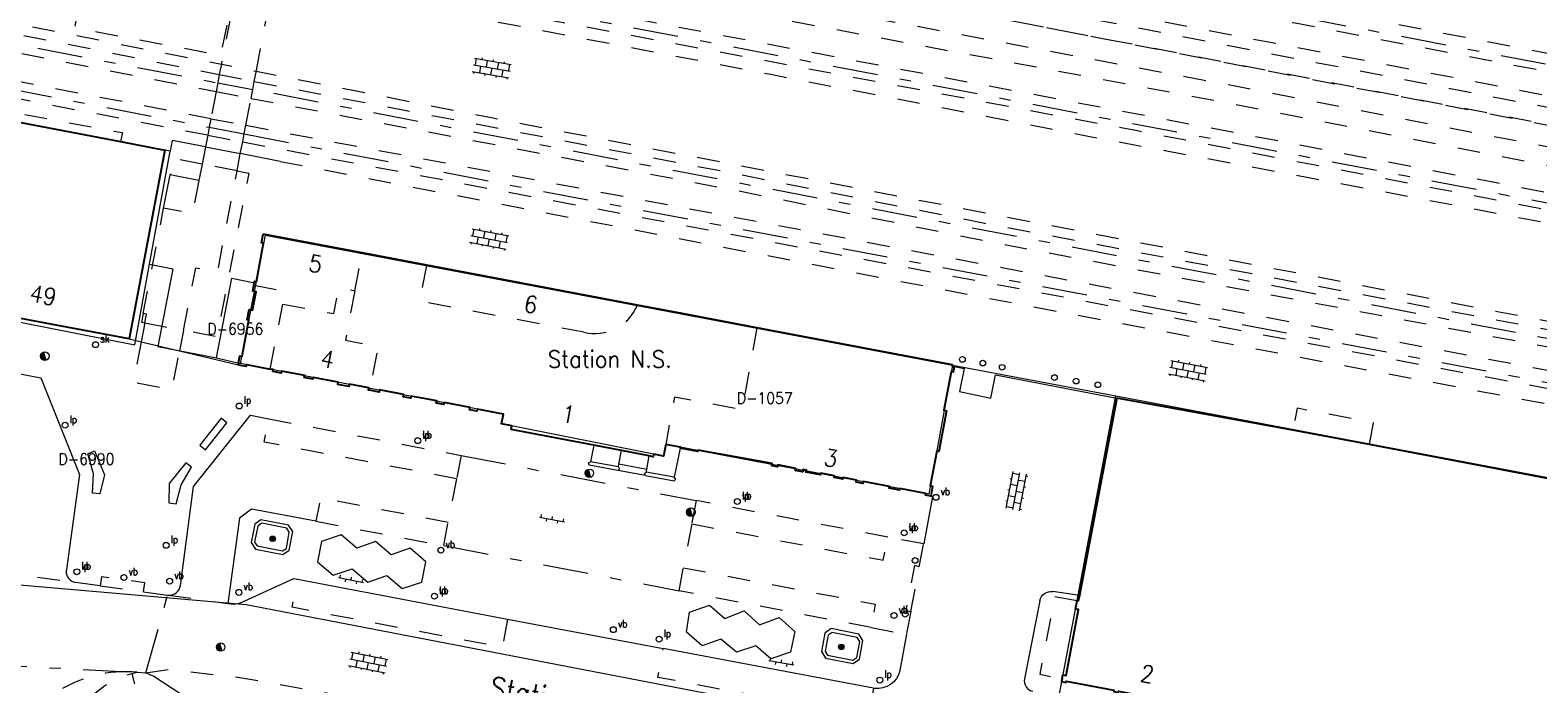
# Model space of a CAD drawing. Header units: metres. Extents: x 132072 to 132715, y 517419 to 517799.
# Tile 17 of 29: x 132438 to 132571, y 517513 to 517571. Entities that reach past the tile are written whole.
import ezdxf
from ezdxf.enums import TextEntityAlignment as Align
from ezdxf.lldxf.tags import DXFTag

# ---------------------------------------------------------------- set-up
doc = ezdxf.new("R2010")
doc.units = ezdxf.units.M
doc.header["$MEASUREMENT"] = 0
doc.linetypes.add('NLCS-HIDDEN', pattern=[4, 2, -2])
doc.linetypes.add('XX-HART', pattern=[13, 4, -2, 1, -2, 4])
for name, color, linetype, lineweight in [('GBKN ABRI', 252, 'Continuous', 13), ('GBKN AS SPOOR', 252, 'XX-HART', 13), ('GBKN FUNCTIE AANDUIDING', 252, 'Continuous', 13), ('GBKN HOOFDGEBOUW', 250, 'Continuous', 25), ('GBKN HOOFDGEBOUW OVERBOUWD', 250, 'Continuous', 25), ('GBKN HUISNUMMER', 252, 'Continuous', 13), ('GBKN HUISNUMMER BEGANE GROND GEEN BGT', 252, 'Continuous', 13), ('GBKN KANT FUNCTIEVERSCHIL WEG', 252, 'NLCS-HIDDEN', 13), ('GBKN KANT OP  OF INRIT', 252, 'NLCS-HIDDEN', 13), ('GBKN KANT OPEN VERHARDING', 252, 'Continuous', 13), ('GBKN KANT OPEN VERHARDING WEG', 252, 'NLCS-HIDDEN', 13), ('GBKN KANT VERHARDING OVERIG', 252, 'Continuous', 13), ('GBKN KANT WEGVAK FUNCTIEVERSCHIL', 252, 'NLCS-HIDDEN', 13), ('GBKN KANT WEGVAK HULPLIJN', 252, 'XX-HART', 13), ('GBKN KANT WEGVAK OPEN VERHARDING', 252, 'Continuous', 13), ('GBKN KUNSTWERK', 252, 'NLCS-HIDDEN', 13), ('GBKN KUNSTWERK DROOG', 252, 'Continuous', 13), ('GBKN KUNSTWERK INWENDIGE LIJN', 252, 'Continuous', 13), ('GBKN LUIFEL', 252, 'NLCS-HIDDEN', 13), ('GBKN OVERBOUW', 252, 'NLCS-HIDDEN', 13), ('GBKN SCHUUR', 252, 'Continuous', 13), ('GBKN SPOORRAIL', 252, 'NLCS-HIDDEN', 13), ('GBKN STRAATNAAM', 252, 'Continuous', 13), ('GBKN VERHARDINGSSYMBOOL', 252, 'Continuous', 13), ('GBKN VLAKAFSLUITING BEHEER WEGEN', 252, 'NLCS-HIDDEN', 13), ('GRENS MAAIVELD', 252, 'NLCS-HIDDEN', 13), ('KADASTER PERCEELNUMMER', 32, 'Continuous', 13), ('KADASTER PERCEELSGRENS', 32, 'KG-KADASTRAAL', 13), ('THEMA BOOM', 252, 'Continuous', 13), ('THEMA LICHTMAST', 252, 'Continuous', 13), ('THEMA RIOOL', 252, 'Continuous', 13), ('THEMA STRAATMEUBILAIR', 252, 'Continuous', 13), ('WOZ TUSSENMUUR VERDIEPING0', 252, 'NLCS-HIDDEN', 13)]:
    doc.layers.add(name, color=color, linetype=linetype, lineweight=lineweight)
doc.styles.add('Style-STANDARD', font='STANDARD.shx')
tags = doc.linetypes.add('KG-KADASTRAAL', pattern='A,5.5,-2,["K",Standard,S=1.8,R=0,X=0,Y=-0.9],-2,5.5,-2,[5,NLCS.SHX,S=0.75,R=0,X=0,Y=0],-2', length=19).pattern_tags.tags
tags[6] = DXFTag(74, 10)

# ---------------------------------------------------------------- blocks, each defined once
blk = doc.blocks.new('OV4')
at = {"layer": 'GBKN VERHARDINGSSYMBOOL'}
for p, q in [((0, 0.012), (0.066, 0.012)), ((0, 0), (0.066, 0)), ((0.003, 0.012), (0.003, 0)), ((0.013, 0.015), (0.013, 0.012)), ((0.013, 0), (0.013, -0.012)), ((0.023, 0.012), (0.023, 0)), ((0.033, 0.015), (0.033, 0.012)), ((0.033, 0), (0.033, -0.012)), ((0.043, 0.012), (0.043, 0)), ((0.053, 0.015), (0.053, 0.012)), ((0.053, 0), (0.053, -0.012)), ((0.063, 0.012), (0.063, 0)), ((0, -0.012), (0.066, -0.012)), ((0.003, -0.012), (0.003, -0.015)), ((0.023, -0.012), (0.023, -0.015)), ((0.043, -0.012), (0.043, -0.015)), ((0.063, -0.012), (0.063, -0.015))]:
    blk.add_line(p, q, dxfattribs=at)
blk = doc.blocks.new('OV6')
at = {"layer": 'GBKN VERHARDINGSSYMBOOL'}
for p, q in [((0, 0), (0.045, 0)), ((0.0025, 0), (0.0025, 0.005)), ((0.0225, 0), (0.0225, 0.005)), ((0.0325, 0), (0.0325, -0.005)), ((0.0425, 0), (0.0425, 0.005)), ((0.0125, 0), (0.0125, -0.005))]:
    blk.add_line(p, q, dxfattribs=at)
blk = doc.blocks.new('paal')
at = {"layer": 'THEMA STRAATMEUBILAIR'}
blk.add_circle((0, 0), 0.025, dxfattribs=at)
blk = doc.blocks.new('lp')
at = {"layer": 'THEMA LICHTMAST'}
blk.add_circle((0, 0), 0.0262, dxfattribs=at)
at = {"layer": 'THEMA LICHTMAST', "style": 'Style-STANDARD', "width": 0.899999}
blk.add_text('lp', height=0.0675, dxfattribs=at).set_placement((0.041, 0.019))
blk = doc.blocks.new('dwa')
at = {"layer": 'THEMA RIOOL'}
for p, q in [((-0.035, 0.014), (-0.023, -0.03)), ((-0.03, 0.023), (-0.014, -0.035)), ((-0.024, 0.029), (-0.006, -0.037)), ((-0.017, 0.034), (0.002, -0.037)), ((-0.01, 0.036), (0.01, -0.036))]:
    blk.add_line(p, q, dxfattribs=at)
blk.add_circle((0, 0), 0.0375, dxfattribs=at)
blk = doc.blocks.new('skolk')
at = {"layer": 'THEMA RIOOL'}
blk.add_circle((0, 0), 0.0262, dxfattribs=at)
at = {"layer": 'THEMA RIOOL', "style": 'Style-STANDARD', "width": 0.9}
blk.add_text('sk', height=0.0675, dxfattribs=at).set_placement((0.041, 0.019))
blk = doc.blocks.new('vbord')
at = {"layer": 'THEMA STRAATMEUBILAIR'}
blk.add_circle((0, 0), 0.0262, dxfattribs=at)
at = {"layer": 'THEMA STRAATMEUBILAIR', "style": 'Style-STANDARD', "width": 0.9}
blk.add_text('vb', height=0.0675, dxfattribs=at).set_placement((0.041, 0.019))
blk = doc.blocks.new('boom')
at = {"layer": 'THEMA BOOM'}
for radius in [0.0243, 0.0172, 0.0112, 0.00446]:
    blk.add_circle((0, 0), radius, dxfattribs=at)

msp = doc.modelspace()

# ---------------------------------------------------------------- linework, layer by layer
at = {"layer": 'GBKN ABRI', "flags": 128}
for points in [[(132463.11, 517523.47), (132464.5, 517522.29), (132466.2, 517522.87), (132467.56, 517521.68), (132469.27, 517522.26), (132470.62, 517521.1), (132472.35, 517521.67), (132472.71, 517523.47), (132471.32, 517524.69), (132469.64, 517524.1), (132468.26, 517525.28), (132466.59, 517524.7), (132465.21, 517525.87), (132463.48, 517525.28), (132463.11, 517523.47)], [(132495.79, 517517.24), (132496.07, 517519.02), (132497.84, 517519.65), (132499.21, 517518.47), (132500.92, 517519.13), (132502.28, 517517.9), (132504.01, 517518.55), (132505.39, 517517.29), (132505, 517515.47), (132503.26, 517514.88), (132501.93, 517516.04), (132500.23, 517515.47), (132498.85, 517516.63), (132497.18, 517516.04), (132495.79, 517517.24)]]:
    msp.add_lwpolyline(points, dxfattribs=at)
at = {"layer": 'GBKN AS SPOOR', "flags": 128}
for points in [[(132461.88, 517588.62), (132609.34, 517560.44), (132616.83, 517558.96)], [(132671.82, 517536.11), (132459.6, 517576.81)], [(132402.99, 517575.76), (132429.29, 517570.73), (132454.28, 517565.91)], [(132409.1, 517570.52), (132428.54, 517566.8), (132453.53, 517561.98)], [(132454.28, 517565.91), (132457.38, 517565.32)], [(132631.09, 517531.88), (132457.38, 517565.32)], [(132453.53, 517561.98), (132456.62, 517561.39)], [(132456.62, 517561.39), (132481.6, 517556.58), (132624.42, 517529.41), (132689.78, 517517.3), (132703.62, 517515.07), (132706.28, 517514.67)]]:
    msp.add_lwpolyline(points, dxfattribs=at)
at = {"layer": 'GBKN HOOFDGEBOUW', "flags": 128}
for points in [[(132430.3, 517563.64), (132445.67, 517560.71)], [(132445.67, 517560.71), (132449.58, 517559.96)], [(132449.58, 517559.96), (132446.42, 517543.22)], [(132457.49, 517548), (132457.55, 517548.34), (132457.71, 517548.31), (132458.33, 517551.7), (132458.16, 517551.73), (132458.31, 517552.52)], [(132467.08, 517550.85), (132458.31, 517552.52)], [(132439.5, 517544.52), (132398.67, 517552.23)], [(132472.8, 517549.76), (132467.08, 517550.85)], [(132491.45, 517546.22), (132472.8, 517549.76)], [(132456.1, 517540.94), (132456.25, 517541.72), (132456.43, 517541.69), (132457.04, 517544.9), (132456.89, 517544.93), (132457.06, 517545.83), (132457.37, 517545.77), (132457.68, 517547.41), (132457.39, 517547.46), (132457.49, 517548)], [(132502.04, 517544.21), (132495.41, 517545.47), (132491.45, 517546.22)], [(132446.42, 517543.22), (132439.5, 517544.52)], [(132519.52, 517540.78), (132519.35, 517540.82), (132519.37, 517540.92), (132502.04, 517544.21)], [(132456.1, 517540.94), (132456.82, 517540.8), (132456.85, 517540.96), (132458.93, 517540.56)], [(132467.73, 517538.68), (132467.62, 517538.7), (132467.66, 517538.9), (132465.94, 517539.23), (132465.89, 517539), (132464.91, 517539.18), (132464.94, 517539.39), (132462.72, 517539.81), (132462.7, 517539.66), (132461.95, 517539.8), (132461.98, 517539.98), (132459.94, 517540.37), (132459.9, 517540.19), (132459.16, 517540.33), (132459.19, 517540.51), (132458.93, 517540.56)], [(132519.52, 517540.78), (132519.43, 517540.27), (132519.24, 517540.31), (132518.59, 517536.9), (132518.84, 517536.86), (132518.15, 517533.25), (132517.98, 517533.28), (132517.39, 517530.21), (132517.6, 517530.17), (132517.43, 517529.3)], [(132487.58, 517533.81), (132480.27, 517535.2), (132480.33, 517535.53), (132479.41, 517535.71), (132479.58, 517536.56), (132477.26, 517537.01), (132477.22, 517536.82), (132476.59, 517536.94), (132476.63, 517537.14), (132474.33, 517537.58), (132474.3, 517537.41), (132473.64, 517537.54), (132473.68, 517537.73), (132471.4, 517538.16), (132471.36, 517537.97), (132470.71, 517538.1), (132470.75, 517538.31), (132468.6, 517538.72), (132468.57, 517538.52), (132467.73, 517538.68)], [(132533.91, 517537.98), (132530.6, 517520.49)], [(132549.51, 517535.15), (132533.91, 517537.98)], [(132556.29, 517533.86), (132549.51, 517535.15)], [(132490.04, 517533.33), (132487.58, 517533.81)], [(132493.97, 517533.88), (132493.77, 517532.84), (132492.9, 517533.01), (132492.86, 517532.79), (132492.5, 517532.86)], [(132495.24, 517533.55), (132495.26, 517533.64), (132493.97, 517533.88)], [(132582.43, 517528.88), (132556.29, 517533.86)], [(132492.5, 517532.86), (132490.04, 517533.33)], [(132517.43, 517529.3), (132516.96, 517529.39), (132516.99, 517529.54), (132514.7, 517529.97), (132514.67, 517529.82), (132513.74, 517529.99), (132513.77, 517530.16), (132511.46, 517530.6), (132511.43, 517530.43), (132510.84, 517530.54), (132510.87, 517530.72), (132509.68, 517530.95), (132509.65, 517530.79), (132508.88, 517530.94), (132508.91, 517531.11), (132507.69, 517531.34), (132507.66, 517531.18), (132506.38, 517531.42), (132506.42, 517531.6), (132506.12, 517531.65), (132506.08, 517531.45), (132505.44, 517531.57), (132505.47, 517531.76), (132503.89, 517532.06), (132503.86, 517531.89), (132503.35, 517531.99), (132503.39, 517532.18), (132496.82, 517533.38), (132496.79, 517533.25), (132495.24, 517533.55)], [(132530.6, 517520.49), (132530.5, 517519.99), (132530.39, 517520.01)], [(132529.08, 517513.13), (132529.02, 517512.86), (132529.41, 517512.78), (132529.44, 517512.9), (132533.66, 517512.1), (132533.64, 517511.98), (132534.04, 517511.91), (132534.06, 517512.02), (132538.09, 517511.26), (132538.07, 517511.14), (132538.47, 517511.07), (132538.49, 517511.18), (132542.49, 517510.42), (132542.47, 517510.31), (132542.87, 517510.23), (132542.92, 517510.48), (132570.36, 517505.11)]]:
    msp.add_lwpolyline(points, dxfattribs=at)
at = {"layer": 'GBKN HOOFDGEBOUW OVERBOUWD', "flags": 128}
msp.add_lwpolyline([(132529.08, 517513.13), (132529.14, 517513.47), (132529.42, 517513.41), (132530.53, 517519.24), (132530.26, 517519.29), (132530.39, 517520.01)], dxfattribs=at)
at = {"layer": 'GBKN KANT FUNCTIEVERSCHIL WEG', "flags": 128}
for points in [[(132475.43, 517530.84), (132458.39, 517534.08), (132458.81, 517536.15)], [(132475.83, 517532.9), (132475.43, 517530.84)], [(132475.43, 517530.84), (132474.69, 517526.97)], [(132474.69, 517526.97), (132463.37, 517529.13), (132462.97, 517527.07)], [(132496.65, 517528.9), (132496.26, 517526.84)], [(132474.3, 517524.91), (132474.69, 517526.97)], [(132496.26, 517526.84), (132495.53, 517522.95)], [(132496.26, 517526.84), (132513.22, 517523.61), (132513.62, 517525.67)], [(132515.67, 517519.09), (132516.42, 517523.04)], [(132479.95, 517518.41), (132479.48, 517515.9), (132460.86, 517519.45), (132461.34, 517521.93)], [(132495.14, 517520.91), (132495.53, 517522.95)], [(132495.53, 517522.95), (132512.51, 517519.72), (132512.15, 517517.66)], [(132449.93, 517520.52), (132455.17, 517519.79)], [(132512.35, 517512.27), (132511.9, 517509.71), (132493.27, 517513.24), (132493.73, 517515.8)], [(132447.92, 517513.65), (132449.98, 517513.96), (132456.41, 517513.21), (132478.22, 517509.31), (132477.83, 517507.18)]]:
    msp.add_lwpolyline(points, dxfattribs=at)
at = {"layer": 'GBKN KANT FUNCTIEVERSCHIL WEG'}
msp.add_arc((132446.1, 517502.56), 11.18, 89.0703, 167.3039, dxfattribs=at)
at = {"layer": 'GBKN KANT OP  OF INRIT', "flags": 128}
for points in [[(132516.42, 517523.04), (132515.99, 517523.14), (132515.23, 517519.17), (132515.67, 517519.09)], [(132447.7, 517520.83), (132447.81, 517521.62), (132443.98, 517522.15), (132443.87, 517521.35)], [(132446.94, 517512.67), (132446.71, 517513.59)]]:
    msp.add_lwpolyline(points, dxfattribs=at)
at = {"layer": 'GBKN KANT OPEN VERHARDING', "flags": 128}
for points in [[(132446.42, 517543.22), (132447.49, 517542.96)], [(132447.49, 517542.96), (132450.9, 517542.16)], [(132450.9, 517542.16), (132456.1, 517540.94)]]:
    msp.add_lwpolyline(points, dxfattribs=at)
at = {"layer": 'GBKN KANT OPEN VERHARDING WEG', "flags": 128}
for points in [[(132516.42, 517523.04), (132516.82, 517525.07)], [(132515.67, 517519.09), (132515.28, 517517.06)]]:
    msp.add_lwpolyline(points, dxfattribs=at)
at = {"layer": 'GBKN KANT VERHARDING OVERIG', "flags": 128}
for points in [[(132453.19, 517560.24), (132450.25, 517560.82), (132450.07, 517559.87), (132449.58, 517559.96)], [(132453.19, 517560.24), (132456.28, 517559.64)], [(132459.8, 517558.96), (132456.28, 517559.64)], [(132457.24, 517525.18), (132457.61, 517524.6), (132460.05, 517524.13), (132460.62, 517524.51), (132460.93, 517526.16), (132460.55, 517526.72), (132458.11, 517527.21), (132457.56, 517526.82), (132457.24, 517525.18)], [(132507.75, 517515.53), (132508.11, 517514.95), (132510.56, 517514.48), (132511.12, 517514.86), (132511.43, 517516.51), (132511.06, 517517.08), (132508.62, 517517.56), (132508.06, 517517.17), (132507.75, 517515.53)]]:
    msp.add_lwpolyline(points, dxfattribs=at)
at = {"layer": 'GBKN KANT WEGVAK FUNCTIEVERSCHIL', "flags": 128}
for points in [[(132458.81, 517536.15), (132475.83, 517532.9)], [(132513.62, 517525.67), (132496.65, 517528.9)], [(132462.97, 517527.07), (132474.3, 517524.91)], [(132516.82, 517525.07), (132513.62, 517525.67)], [(132443.87, 517521.35), (132447.7, 517520.83)], [(132512.15, 517517.66), (132495.14, 517520.91)], [(132512.15, 517517.66), (132515.28, 517517.06)], [(132447.15, 517513.69), (132446.71, 517513.72), (132446.28, 517513.74)]]:
    msp.add_lwpolyline(points, dxfattribs=at)
at = {"layer": 'GBKN KANT WEGVAK FUNCTIEVERSCHIL', "extrusion": (0, 0, -1)}
msp.add_arc((-132448.67, 517505.91), 7.92, 14.374, 75.6761, dxfattribs=at)
at = {"layer": 'GBKN KANT WEGVAK HULPLIJN', "flags": 128}
for points in [[(132475.83, 517532.9), (132496.65, 517528.9)], [(132474.3, 517524.91), (132495.14, 517520.91)], [(132447.92, 517513.65), (132449.84, 517520.53)], [(132433.38, 517514.4), (132446.28, 517513.74)]]:
    msp.add_lwpolyline(points, dxfattribs=at)
at = {"layer": 'GBKN KANT WEGVAK OPEN VERHARDING', "flags": 128}
for points in [[(132350.91, 517556.54), (132438.6, 517539.77)], [(132519.52, 517540.78), (132520.38, 517540.61), (132519.99, 517538.58), (132522.77, 517537.97), (132523.16, 517540.04), (132533.91, 517537.98)], [(132438.6, 517539.77), (132442.05, 517531.2), (132440.87, 517522.79), (132440.86, 517522.66)], [(132450.97, 517521.39), (132452.13, 517530.15), (132457.18, 517536.47), (132458.81, 517536.15)], [(132517.43, 517529.3), (132517.6, 517529.27), (132516.82, 517525.07)], [(132462.97, 517527.07), (132457.28, 517528.14), (132456.22, 517527.34), (132455.17, 517519.79)], [(132455.17, 517519.79), (132455.74, 517519.72), (132456.3, 517519.84), (132461.02, 517522), (132461.34, 517521.93)], [(132461.34, 517521.93), (132479.95, 517518.41)], [(132443.87, 517521.35), (132441.69, 517521.65)], [(132447.7, 517520.83), (132449.84, 517520.53)], [(132449.84, 517520.53), (132449.93, 517520.52)], [(132530.6, 517520.49), (132528.24, 517520.84)], [(132527.11, 517520.03), (132525.74, 517513.11)], [(132479.95, 517518.41), (132493.73, 517515.8)], [(132515.28, 517517.06), (132514.7, 517513.84)], [(132512.35, 517512.27), (132493.73, 517515.8)], [(132446.71, 517513.59), (132447.15, 517513.69)], [(132447.15, 517513.69), (132447.92, 517513.65)], [(132447.92, 517513.65), (132448.63, 517513.35), (132451.01, 517511.78), (132455.71, 517511.21), (132477.83, 517507.18)]]:
    msp.add_lwpolyline(points, dxfattribs=at)
at = {"layer": 'GBKN KANT WEGVAK OPEN VERHARDING'}
for centre, radius, start, end in [((132441.84, 517522.63), 0.983, 177.9346, 261.1259), ((132450.01, 517521.49), 0.967, 265.3548, 354.0175), ((132526.64, 517512.92), 0.921, 167.825, 260.3672)]:
    msp.add_arc(centre, radius, start, end, dxfattribs=at)
at = {"layer": 'GBKN KANT WEGVAK OPEN VERHARDING', "extrusion": (0, 0, -1)}
for centre, radius, start, end in [((-132528.09, 517519.85), 0.998, 10.5226, 98.8998), ((-132512.71, 517514.27), 2.03, 192.0385, 277.7433)]:
    msp.add_arc(centre, radius, start, end, dxfattribs=at)
at = {"layer": 'GBKN KUNSTWERK', "flags": 128}
for points in [[(132456.16, 517575.68), (132454.6, 517567.58)], [(132457.7, 517567), (132459.27, 517575.09)], [(132454.6, 517567.58), (132454.42, 517566.64)], [(132454.28, 517565.91), (132454.13, 517565.14)], [(132454.42, 517566.64), (132454.28, 517565.91)], [(132457.38, 517565.32), (132457.52, 517566.04)], [(132457.52, 517566.04), (132457.7, 517567)], [(132454.13, 517565.14), (132453.67, 517562.74)], [(132456.77, 517562.15), (132457.23, 517564.54)], [(132457.23, 517564.54), (132457.38, 517565.32)], [(132453.53, 517561.98), (132453.39, 517561.27)], [(132453.67, 517562.74), (132453.53, 517561.98)], [(132456.62, 517561.39), (132456.77, 517562.15)], [(132453.39, 517561.27), (132453.19, 517560.24)], [(132456.28, 517559.64), (132456.49, 517560.68)], [(132456.49, 517560.68), (132456.62, 517561.39)], [(132453.19, 517560.24), (132452.9, 517558.72)], [(132455.99, 517558.12), (132456.28, 517559.64)], [(132451.25, 517543.98), (132452.33, 517549.52), (132454.26, 517549.15), (132455.99, 517558.12)], [(132452.9, 517558.72), (132452.62, 517557.25)], [(132452.62, 517557.25), (132452.04, 517554.31), (132449.49, 517554.81)], [(132447.67, 517545.49), (132449.49, 517554.81)], [(132447.82, 517544.65), (132447.49, 517542.96)], [(132447.82, 517544.65), (132447.97, 517545.43), (132447.67, 517545.49)], [(132451.25, 517543.98), (132450.9, 517542.16)], [(132447.49, 517542.96), (132446.79, 517539.4), (132450.23, 517538.73), (132450.9, 517542.16)]]:
    msp.add_lwpolyline(points, dxfattribs=at)
at = {"layer": 'GBKN KUNSTWERK DROOG', "flags": 128}
for points in [[(132452.68, 517533.81), (132453.19, 517533.4), (132455.1, 517535.78), (132454.58, 517536.2), (132452.68, 517533.81)], [(132487.58, 517533.81), (132487.31, 517532.34)], [(132442.77, 517533.05), (132443.37, 517533.31), (132444.26, 517531.18), (132443.84, 517529.51), (132443.18, 517529.56), (132443.29, 517531.26), (132442.77, 517533.05)], [(132495.24, 517533.55), (132494.7, 517530.97)], [(132449.95, 517528.7), (132450.6, 517528.61), (132451.03, 517530.29), (132451.95, 517531.86), (132451.44, 517532.26), (132449.99, 517530.43), (132449.95, 517528.7)], [(132489.73, 517531.57), (132487.19, 517532.04), (132487.11, 517532.24), (132487.31, 517532.34)], [(132492.17, 517531.12), (132489.73, 517531.57)], [(132492.17, 517531.12), (132494.71, 517530.66), (132494.86, 517530.8), (132494.7, 517530.97)], [(132457.55, 517525.23), (132457.78, 517524.88), (132460.01, 517524.45), (132460.36, 517524.67), (132460.62, 517526.1), (132460.39, 517526.46), (132458.18, 517526.89), (132457.83, 517526.65), (132457.55, 517525.23)], [(132508.08, 517515.55), (132508.3, 517515.2), (132510.53, 517514.77), (132510.89, 517514.99), (132511.15, 517516.42), (132510.92, 517516.78), (132508.7, 517517.21), (132508.35, 517516.97), (132508.08, 517515.55)]]:
    msp.add_lwpolyline(points, dxfattribs=at)
at = {"layer": 'GBKN KUNSTWERK INWENDIGE LIJN', "flags": 128}
for points in [[(132489.82, 517532.12), (132490.04, 517533.33)], [(132492.28, 517531.65), (132492.5, 517532.86)], [(132489.77, 517531.89), (132487.31, 517532.34)], [(132489.77, 517531.89), (132489.88, 517531.71), (132489.73, 517531.57)], [(132489.77, 517531.89), (132489.82, 517532.12)], [(132492.28, 517531.65), (132489.82, 517532.12)], [(132492.17, 517531.12), (132492.08, 517531.31), (132492.24, 517531.43)], [(132492.24, 517531.43), (132492.28, 517531.65)], [(132494.7, 517530.97), (132492.24, 517531.43)]]:
    msp.add_lwpolyline(points, dxfattribs=at)
at = {"layer": 'GBKN LUIFEL', "flags": 128}
for points in [[(132452.9, 517558.72), (132450.35, 517559.22), (132450.07, 517557.75)], [(132455.99, 517558.12), (132457.03, 517557.92), (132454.2, 517543.4), (132451.25, 517543.98)], [(132455.99, 517558.12), (132452.9, 517558.72)], [(132447.67, 517545.49), (132447.52, 517544.71), (132447.82, 517544.65)], [(132447.82, 517544.65), (132451.25, 517543.98)]]:
    msp.add_lwpolyline(points, dxfattribs=at)
at = {"layer": 'GBKN OVERBOUW', "flags": 128}
msp.add_lwpolyline([(132530.39, 517520.01), (132528.41, 517520.39), (132527.09, 517513.51), (132529.08, 517513.13)], dxfattribs=at)
at = {"layer": 'GBKN SCHUUR', "flags": 128}
for points in [[(132449.49, 517554.81), (132450.07, 517557.75)], [(132452.62, 517557.25), (132450.07, 517557.75)]]:
    msp.add_lwpolyline(points, dxfattribs=at)
at = {"layer": 'GBKN SPOORRAIL', "flags": 128}
for points in [[(132639.41, 517555.46), (132615.09, 517560.24), (132550, 517572.77), (132518.28, 517578.56), (132462.03, 517589.37)], [(132645.66, 517552.6), (132614.78, 517558.67), (132549.71, 517571.19), (132517.99, 517576.99), (132461.73, 517587.83)], [(132461.23, 517585.25), (132630.58, 517552.4), (132649.92, 517546.66), (132660.74, 517543.07)], [(132460.95, 517583.81), (132630.12, 517550.86), (132647.84, 517545.61)], [(132647.84, 517545.61), (132614.17, 517552.24), (132577.31, 517559.2), (132544.41, 517565.61), (132460.48, 517581.35)], [(132660.33, 517541.52), (132613.86, 517550.67), (132577.01, 517557.62), (132544.11, 517564.04), (132460.18, 517579.79)], [(132459.74, 517577.56), (132543.8, 517561.63), (132660.2, 517539.28), (132680.87, 517534.96)], [(132409.63, 517575.51), (132441.63, 517569.22), (132454.42, 517566.64)], [(132459.46, 517576.06), (132535.74, 517561.68), (132657.46, 517538.2), (132667.8, 517536.14), (132680.14, 517533.57), (132698.65, 517529.45)], [(132409.44, 517573.91), (132454.13, 517565.14)], [(132453.67, 517562.74), (132415.7, 517570.04)], [(132453.39, 517561.27), (132414.53, 517568.74)], [(132454.42, 517566.64), (132457.52, 517566.04)], [(132457.52, 517566.04), (132500, 517557.9), (132522.08, 517553.51), (132631.82, 517532.78), (132640.36, 517531.28), (132674.5, 517526.13), (132679.99, 517525.17)], [(132454.13, 517565.14), (132457.23, 517564.54)], [(132457.23, 517564.54), (132500, 517556.43), (132523.55, 517551.66), (132579.23, 517541.19), (132614.54, 517534.45), (132639.06, 517529.98), (132647.39, 517528.65), (132672.96, 517524.84), (132679.54, 517523.69)], [(132453.67, 517562.74), (132456.77, 517562.15)], [(132456.77, 517562.15), (132675.23, 517521.06), (132694.64, 517517.57), (132704.37, 517515.95), (132706.28, 517515.69)], [(132453.39, 517561.27), (132456.49, 517560.68)], [(132456.49, 517560.68), (132627.63, 517528.35), (132674.94, 517519.49), (132694.37, 517515.99), (132704.14, 517514.36), (132706.28, 517514.07)]]:
    msp.add_lwpolyline(points, dxfattribs=at)
at = {"layer": 'GBKN VLAKAFSLUITING BEHEER WEGEN', "flags": 128}
msp.add_lwpolyline([(132430.39, 517523.22), (132441.69, 517521.65)], dxfattribs=at)
at = {"layer": 'GRENS MAAIVELD', "flags": 128}
for points in [[(132583.33, 517562.54), (132573.88, 517564.42), (132454.76, 517587.29), (132358.26, 517605.72), (132296.97, 517617.57), (132273.52, 517621.99), (132216.41, 517633.12), (132194.2, 517637.28), (132163.25, 517643.24), (132163.16, 517642.75)], [(132313.32, 517611.94), (132397.95, 517595.65), (132518.06, 517572.69), (132582.65, 517560.19)], [(132233.28, 517599.96), (132240.68, 517598.58), (132242.42, 517597.96), (132243.9, 517597.31), (132244.46, 517597.19), (132246.32, 517596.91), (132249.41, 517596.9), (132250.35, 517596.79), (132256.97, 517595.55), (132272.55, 517592.56), (132275.71, 517591.43), (132276.69, 517591.16), (132279.51, 517590.69), (132283.79, 517590.44), (132335.77, 517580.45), (132339.44, 517579.32), (132347.71, 517577.67), (132351.93, 517576.99), (132355.48, 517576.67), (132371.89, 517573.48), (132389.29, 517570.25), (132395.55, 517568.98), (132396.49, 517568.9), (132397.78, 517569.01), (132397.8, 517568.83), (132398.63, 517568.93), (132401.26, 517569.76), (132401.74, 517569.76), (132445.83, 517561.5), (132445.67, 517560.71)], [(132706.28, 517524.92), (132697.75, 517526.76), (132680.88, 517530.12), (132655.03, 517535.49), (132638.92, 517538.47), (132639.33, 517540.61), (132557.65, 517556.23), (132531.54, 517561.13), (132503.28, 517566.64), (132368.14, 517592.56), (132367.47, 517588.84)], [(132367.36, 517588.2), (132367.32, 517587.93), (132367.31, 517587.77), (132420.18, 517577.66), (132419.71, 517574.47), (132451.3, 517568.22), (132457.69, 517566.95), (132478.51, 517562.83), (132624.42, 517534.72), (132644.73, 517531.27), (132650.66, 517530.35), (132690.07, 517524.79), (132706.28, 517522.6)], [(132441.99, 517572.89), (132441.61, 517570.81), (132454.56, 517568.37), (132455.27, 517571.78), (132450.42, 517572.74), (132450.79, 517575.14), (132450.86, 517575.63), (132442.77, 517577.18), (132442.43, 517575.31)], [(132459.8, 517558.96), (132521.17, 517547.09), (132582.09, 517535.57), (132667.72, 517519.54), (132704.15, 517513.08), (132706.28, 517512.76)], [(132556.29, 517533.86), (132556.66, 517535.8), (132549.88, 517537.09), (132549.51, 517535.15)]]:
    msp.add_lwpolyline(points, dxfattribs=at)
at = {"layer": 'KADASTER PERCEELSGRENS', "flags": 128}
for points in [[(132448.24, 517549.85), (132450.07, 517559.87), (132430.3, 517563.64), (132430.12, 517562.98), (132401.84, 517569.05)], [(132400.91, 517564.12), (132398.67, 517552.23), (132446.94, 517542.7), (132448.24, 517549.85)], [(132457.68, 517548.18), (132458.5, 517552.41), (132519.35, 517540.9)], [(132448.24, 517549.85), (132450.31, 517549.45), (132448.98, 517542.55), (132454.16, 517541.54)], [(132454.16, 517541.54), (132455.52, 517548.6), (132457.68, 517548.18)], [(132456.31, 517541.06), (132457.68, 517548.18)], [(132292.3, 517543.86), (132304.36, 517540.52), (132323.25, 517538.57), (132322.93, 517536.45), (132355.23, 517532.02), (132387.04, 517527.75), (132424.81, 517522.46), (132456.8, 517519.7), (132503.67, 517510.65), (132508.23, 517509.78), (132527.58, 517505.04)], [(132454.16, 517541.54), (132456.31, 517541.06)], [(132479.58, 517536.56), (132456.31, 517541.06)], [(132519.35, 517540.9), (132517.26, 517529.48), (132493.97, 517533.88), (132493.77, 517532.84), (132479.41, 517535.71), (132479.58, 517536.56)], [(132519.35, 517540.9), (132533.84, 517538.17)], [(132527.58, 517505.04), (132533.84, 517538.17)], [(132533.84, 517538.17), (132577.89, 517529.86), (132583.06, 517528.88), (132583.03, 517528.71), (132600.59, 517525.43), (132616.2, 517522.52)]]:
    msp.add_lwpolyline(points, dxfattribs=at)
at = {"layer": 'WOZ TUSSENMUUR VERDIEPING0', "flags": 128}
for points in [[(132466.43, 517547.5), (132467.08, 517550.85)], [(132486.71, 517543.82), (132472.19, 517546.57), (132472.8, 517549.76)], [(132457.49, 517548), (132460.26, 517547.45), (132460.04, 517546.32)], [(132460.04, 517546.32), (132464.56, 517545.47), (132465.01, 517547.77), (132466.43, 517547.5)], [(132466.43, 517547.5), (132465.59, 517543.12), (132468.48, 517542.56), (132467.73, 517538.68)], [(132458.93, 517540.56), (132460.04, 517546.32)], [(132502.04, 517544.21), (132500.71, 517536.95), (132494.73, 517538.08), (132493.97, 517533.88)]]:
    msp.add_lwpolyline(points, dxfattribs=at)
at = {"layer": 'WOZ TUSSENMUUR VERDIEPING0'}
msp.add_arc((132487.69, 517547.76), 4.06, 256.0277, 337.7391, dxfattribs=at)

# ---------------------------------------------------------------- block references
at = {"layer": 'GBKN VERHARDINGSSYMBOOL', "zscale": 10}
for name, p, xscale, yscale, rotation in [('OV4', (132476.92, 517567.51), 50.00000000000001, 50.00000000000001, 350.0384834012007), ('OV4', (132476.7, 517552.39), 50, 50, 349.2183832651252), ('OV4', (132538.6, 517540.72), 50, 50, 349.4542656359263), ('OV4', (132524.7, 517528.12), 50, 50, 79.21838326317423), ('OV6', (132482.79, 517527.44), 50, 50, 349.5106101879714), ('OV6', (132464.99, 517522.08), 49.99999999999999, 49.99999999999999, 348.8136707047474), ('OV4', (132465.99, 517514.89), 50.00000000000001, 50.00000000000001, 348.701299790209), ('OV6', (132503.09, 517514.74), 49.99999999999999, 49.99999999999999, 349.982065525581)]:
    msp.add_blockref(name, p, dxfattribs=dict(at, xscale=xscale, yscale=yscale, rotation=rotation))
at = {"layer": 'THEMA BOOM', "xscale": 10, "yscale": 10}
for p in [(132459.14, 517525.52), (132509.51, 517515.94)]:
    msp.add_blockref('boom', p, dxfattribs=at)
at = {"layer": 'THEMA LICHTMAST', "xscale": 10, "yscale": 10}
for p in [(132456.18, 517537.28), (132440.76, 517535.58), (132472, 517534.21), (132500.3, 517528.82), (132449.71, 517524.94), (132515.08, 517526.04), (132441.8, 517522.6), (132473.47, 517520.43), (132493.37, 517516.62), (132512.92, 517513)]:
    msp.add_blockref('lp', p, dxfattribs=at)
at = {"layer": 'THEMA RIOOL', "xscale": 10, "yscale": 10}
for name, p in [('skolk', (132443.46, 517542.72)), ('dwa', (132438.96, 517541.7)), ('dwa', (132487.2, 517531.32)), ('dwa', (132496.19, 517527.88)), ('dwa', (132454.54, 517515.93))]:
    msp.add_blockref(name, p, dxfattribs=at)
at = {"layer": 'THEMA STRAATMEUBILAIR', "xscale": 10, "yscale": 10}
for name, p in [('paal', (132520.24, 517541.41)), ('paal', (132522.05, 517541.08)), ('paal', (132523.76, 517540.71)), ('paal', (132528.39, 517539.8)), ('paal', (132530.31, 517539.49)), ('paal', (132532.24, 517539.16)), ('vbord', (132472, 517534.21)), ('vbord', (132500.3, 517528.82)), ('vbord', (132517.9, 517529.19)), ('vbord', (132515.08, 517526.04)), ('vbord', (132474.05, 517524.51)), ('vbord', (132441.8, 517522.6)), ('vbord', (132445.97, 517522.09)), ('paal', (132516.05, 517523.6)), ('vbord', (132450.02, 517521.76)), ('vbord', (132456.15, 517520.77)), ('vbord', (132473.47, 517520.43)), ('vbord', (132514.18, 517518.72)), ('paal', (132515.17, 517518.83)), ('vbord', (132489.32, 517517.47))]:
    msp.add_blockref(name, p, dxfattribs=at)

# ---------------------------------------------------------------- texts
at = {"layer": 'GBKN FUNCTIE AANDUIDING', "style": 'Style-STANDARD'}
msp.add_text('Station N.S.', height=1.5, dxfattribs=at).set_placement((132489.01, 517541.44), align=Align.MIDDLE_CENTER)
at = {"layer": 'GBKN HUISNUMMER', "style": 'Style-STANDARD'}
for s, rotation, p in [('49', 349.1791, (132438.82, 517547.1)), ('2', 349.0889, (132536.62, 517513.54))]:
    msp.add_text(s, height=1.5, rotation=rotation, dxfattribs=at).set_placement(p, align=Align.MIDDLE_CENTER)
at = {"layer": 'GBKN HUISNUMMER BEGANE GROND GEEN BGT', "style": 'Style-STANDARD'}
for s, p in [('5', (132462.95, 517549.89)), ('6', (132482.01, 517546.29)), ('4', (132464, 517541.44)), ('1', (132485.34, 517536.55)), ('3', (132508.59, 517532.66))]:
    msp.add_text(s, height=1.5, rotation=349.1791, dxfattribs=at).set_placement(p, align=Align.MIDDLE_CENTER)
at = {"layer": 'GBKN STRAATNAAM', "style": 'Style-STANDARD'}
msp.add_text('Stationsplein', height=1.8, rotation=349.597, dxfattribs=at).set_placement((132485.28, 517511.18), align=Align.MIDDLE_CENTER)
at = {"layer": 'KADASTER PERCEELNUMMER', "style": 'Style-STANDARD'}
for s, p in [('D-6956', (132455.84, 517544.11)), ('D-1057', (132502.73, 517537.98)), ('D-6990', (132442.65, 517532.58))]:
    msp.add_text(s, height=1, dxfattribs=at).set_placement(p, align=Align.MIDDLE_CENTER)

doc.saveas('drawing.dxf')
